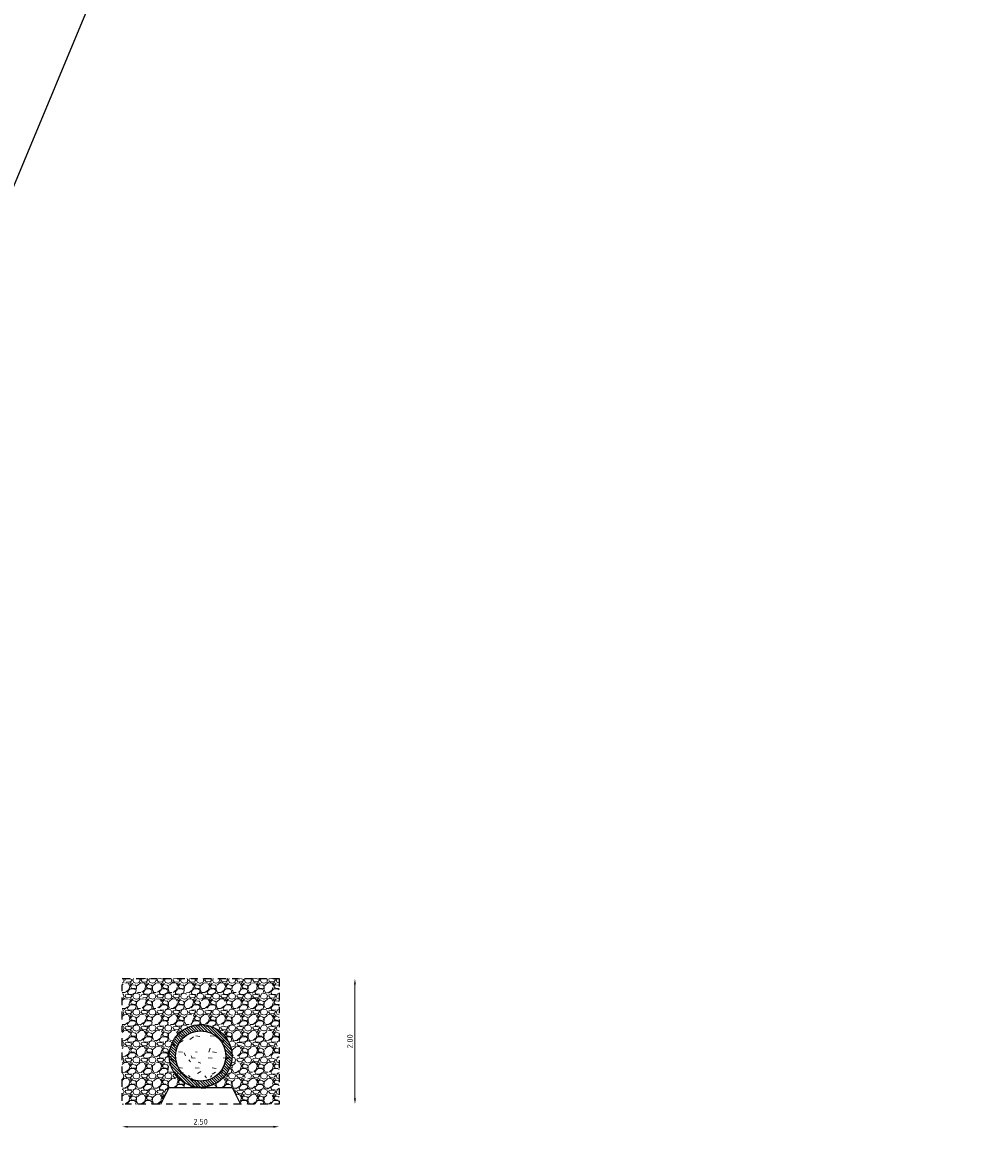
# Model space of a CAD drawing. Header units: metres. Extents: x 0 to 200176, y 0 to 356276.
# Tile 42 of 52: x 199418 to 199433, y 355732 to 355750. Entities that reach past the tile are written whole.
import ezdxf

# ---------------------------------------------------------------- set-up
doc = ezdxf.new("R2010")
doc.units = ezdxf.units.M
doc.linetypes.add('BORDER4', pattern=[0.4375, 0.125, -0.0625, 0.125, -0.0625, 0, -0.0625])
doc.layers.add('DET___HATCH_RIOOLBUIS', color=7, linetype='Continuous')
doc.layers.add('X-XX-NIEUW-DETAIL-S', color=1, linetype='Continuous')
doc.layers.add('X-XX-AL-AANPIJLING-M', color=7, linetype='Continuous', lineweight=18)
doc.layers.add('X-XX-NIEUW-DETAIL-A', color=251, linetype='Continuous', lineweight=0)
doc.layers.add('X-XX-AL-HULPLIJNEN', color=4, linetype='Continuous', lineweight=25, plot=False)
doc.styles.add('NLCS-ISO', font='NLCS-ISO.ttf')
doc.dimstyles.new('Jens 1_50 - standaard', dxfattribs={"dimscale": 0.05, "dimtxt": 1.8, "dimasz": 1.8, "dimexe": 2, "dimexo": 2, "dimgap": 0.7, "dimtad": 1, "dimzin": 0, "dimdsep": 46, "dimtxsty": 'NLCS-ISO', "dimcen": 2.5, "dimdle": 2, "dimse1": 1, "dimse2": 1, "dimclrd": 256, "dimclre": 256, "dimclrt": 256, "dimadec": 1, "dimazin": 0, "dimtfac": 1, "dimtdec": 3, "dimtofl": 0, "dimtmove": 1, "dimatfit": 0, "dimfxl": 2, "dimfxlon": 1, "dimtfillclr": 254, "dimtolj": 1, "dimtzin": 0, "dimlwd": 18, "dimlwe": 18, "dimarcsym": 0})

# ---------------------------------------------------------------- blocks, each defined once
blk = doc.blocks.new('*D645')
at = {"layer": 'Defpoints', "color": 0, "transparency": 16777216}
for p in [(199419.6218026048, 355733.1545680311), (199422.1218026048, 355733.1545680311), (199422.1218026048, 355732.7943532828)]:
    blk.add_point(p, dxfattribs=at)
at = {"layer": 'X-XX-AL-AANPIJLING-M', "linetype": 'Continuous', "lineweight": 18, "transparency": 16777216}
blk.add_line((199419.7118026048, 355732.7943532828), (199422.0318026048, 355732.7943532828), dxfattribs=at)
at = {"layer": 'X-XX-AL-AANPIJLING-M', "transparency": 16777216}
for points in [[(199419.7118026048, 355732.8093532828), (199419.7118026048, 355732.7793532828), (199419.6218026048, 355732.7943532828)], [(199422.0318026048, 355732.8093532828), (199422.0318026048, 355732.7793532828), (199422.1218026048, 355732.7943532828)]]:
    blk.add_solid(points, dxfattribs=at)
at = {"layer": 'X-XX-AL-AANPIJLING-M', "transparency": 16777216, "insert": (199420.8718026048, 355732.8743532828), "char_height": 0.09000000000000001, "attachment_point": 5, "style": 'NLCS-ISO'}
blk.add_mtext('\\A1;2.50', dxfattribs=at)
blk = doc.blocks.new('*D646')
at = {"layer": 'Defpoints', "color": 0, "transparency": 16777216}
for p in [(199419.6218026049, 355735.1545680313), (199423.3297611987, 355735.1545680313), (199419.1718026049, 355733.1545680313)]:
    blk.add_point(p, dxfattribs=at)
at = {"layer": 'X-XX-AL-AANPIJLING-M', "linetype": 'Continuous', "lineweight": 18, "transparency": 16777216}
blk.add_line((199423.3297611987, 355733.2445680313), (199423.3297611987, 355735.0645680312), dxfattribs=at)
at = {"layer": 'X-XX-AL-AANPIJLING-M', "transparency": 16777216}
for points in [[(199423.3147611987, 355735.0645680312), (199423.3447611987, 355735.0645680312), (199423.3297611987, 355735.1545680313)], [(199423.3147611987, 355733.2445680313), (199423.3447611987, 355733.2445680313), (199423.3297611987, 355733.1545680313)]]:
    blk.add_solid(points, dxfattribs=at)
at = {"layer": 'X-XX-AL-AANPIJLING-M', "transparency": 16777216, "insert": (199423.2497611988, 355734.1545680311), "char_height": 0.09000000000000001, "attachment_point": 5, "rotation": 90, "style": 'NLCS-ISO'}
blk.add_mtext('\\A1;2.00', dxfattribs=at)
blk = doc.blocks.new('*U368')
at = {"layer": 'DET___HATCH_RIOOLBUIS'}
h = blk.add_hatch(dxfattribs=at)
h.set_pattern_fill('ANSI31', color=256, scale=0.01, angle=90, style=0)
h.set_pattern_definition([(135, (-0.5, -0.09999999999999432), (-0.02245064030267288, -0.02245064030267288), [])])
edge = h.paths.add_edge_path()
edge.add_arc((0, 0.4000000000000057), 0.5, 0, 360)
edge = h.paths.add_edge_path(flags=16)
edge.add_arc((0, 0.4000000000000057), 0.4, 0, 360)
for radius in [0.5, 0.4]:
    blk.add_circle((0, 0.4000000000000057), radius)

msp = doc.modelspace()

# ---------------------------------------------------------------- hatches: boundary and pattern name
at = {"layer": 'X-XX-NIEUW-DETAIL-A'}
h = msp.add_hatch(dxfattribs=at)
h.set_pattern_fill('GRAVEL', color=256, scale=0.01)
h.set_pattern_definition([(228.0127875, (6.408072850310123, 0.254), (-2.032000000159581, -2.285999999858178), [0.034172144, -3.3830483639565]), (184.969741, (6.385212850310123, 0.2286), (3.04799999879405, 0.2540000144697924), [0.05864047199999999, -5.805404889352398]), (132.5104471, (6.326792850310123, 0.22352), (2.540000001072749, -2.793999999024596), [0.04134815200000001, -4.093472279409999]), (267.273689, (6.227732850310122, 0.16002), (0.2540000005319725, 5.079999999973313), [0.05340045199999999, -5.286643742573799]), (292.83365418, (6.225192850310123, 0.10668), (-1.270000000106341, 3.047999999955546), [0.05236336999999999, -5.183980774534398]), (357.2736889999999, (6.245512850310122, 0.05842000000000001), (-5.079999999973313, 0.2540000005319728), [0.05340045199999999, -5.286643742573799]), (37.69424047, (6.298852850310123, 0.05587999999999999), (-3.30199999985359, -2.540000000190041), [0.07061936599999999, -6.991311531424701]), (72.25532837, (6.354732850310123, 0.09906000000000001), (1.778000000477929, 5.587999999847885), [0.066671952, -6.6005256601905]), (121.42956562, (6.375052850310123, 0.16256), (-2.032000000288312, 3.301999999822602), [0.0535813, -5.304554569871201]), (175.2363583, (6.347112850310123, 0.20828), (2.793999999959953, -0.2540000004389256), [0.06117132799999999, -2.997393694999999]), (222.3974378, (6.286152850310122, 0.21336), (-3.047999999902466, -2.794000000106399), [0.07910779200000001, -7.8316772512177]), (138.81407483, (6.479192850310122, 0.15748), (-1.777999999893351, 1.524000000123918), [0.027000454, -2.6730565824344]), (171.4692344, (6.458872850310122, 0.17526), (3.302000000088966, -0.5079999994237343), [0.051368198, -5.085463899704]), (225, (6.408072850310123, 0.18288), (-3.552713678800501e-17, -0.2540000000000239), [0.035920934, -0.3232893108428]), (203.19859051, (6.390292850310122, 0.21336), (1.270000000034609, 0.5079999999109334), [0.01934413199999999, -1.915062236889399]), (291.80140949, (6.372512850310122, 0.20574), (-0.2540000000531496, 0.7619999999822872), [0.027356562, -1.340475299]), (30.96375653, (6.382672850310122, 0.18034), (0.7620000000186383, 0.5079999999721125), [0.04443196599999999, -1.436629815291]), (161.56505118, (6.420772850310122, 0.2032), (0.5080000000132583, -0.2539999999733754), [0.032128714, -0.7710898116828]), (16.389540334, (6.225192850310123, 0.20574), (2.540000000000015, 0.7620000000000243), [0.04500880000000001, -4.455882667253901]), (70.34617594, (6.268372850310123, 0.21844), (-1.016000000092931, -2.793999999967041), [0.037759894, -3.73822156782]), (293.19859051, (6.420772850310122, 0.254), (-0.5079999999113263, 1.270000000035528), [0.03868800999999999, -1.895718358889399]), (343.6104596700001, (6.436012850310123, 0.21844), (-2.540000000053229, 0.761999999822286), [0.04500879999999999, -4.455882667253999]), (339.44395478, (6.225192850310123, 0.04826), (-1.269999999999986, 0.508000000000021), [0.04340351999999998, -2.1267734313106]), (294.7751406, (6.265832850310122, 0.03302), (-1.270000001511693, 2.793999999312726), [0.036367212, -3.600359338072]), (66.80140949, (6.423312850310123, 0), (0.5079999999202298, 1.27000000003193), [0.03868801, -1.8957183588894]), (17.35402464, (6.438552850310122, 0.03556), (-3.301999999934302, -1.016000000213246), [0.04257827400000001, -4.21523759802]), (69.44395478, (6.298852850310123, 0), (-0.508000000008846, -1.269999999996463), [0.02170176, -2.148475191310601]), (101.309932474, (6.408072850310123, 0), (-0.25400000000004, 1.016000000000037), [0.01295146, -1.2821994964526]), (165.963756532, (6.405532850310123, 0.0127), (0.7619999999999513, -0.2539999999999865), [0.05236337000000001, -0.9949054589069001]), (186.00900596, (6.354732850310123, 0.0254), (2.539999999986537, 0.2540000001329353), [0.04852669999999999, -4.804136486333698]), (303.69006753, (6.382672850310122, 0.15748), (-0.2540000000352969, 0.5079999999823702), [0.036632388, -0.879177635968]), (353.15722659, (6.402992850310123, 0.127), (4.318000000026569, -0.5079999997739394), [0.063955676, -6.331600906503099]), (60.9453959, (6.466492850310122, 0.11938), (-1.016000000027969, -1.777999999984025), [0.026150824, -2.588939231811]), (90, (6.479192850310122, 0.14224), (-0.254, 0.254), [0.01524, -0.23876]), (120.25643716, (6.349652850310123, 0.03302), (1.015999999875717, -1.77800000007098), [0.035286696, -3.49339407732]), (48.01278749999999, (6.331872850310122, 0.0635), (2.032000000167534, 2.285999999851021), [0.068344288, -3.3488762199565]), (0, (6.377592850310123, 0.1143), (0.254, 0.254), [0.06604, -0.18796]), (325.3048465, (6.443632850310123, 0.1143), (2.540000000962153, -1.777999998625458), [0.040160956, -3.975931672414]), (254.0546040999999, (6.476652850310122, 0.09144000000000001), (-0.2539999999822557, -1.016000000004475), [0.03698290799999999, -1.8121650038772]), (207.64597536, (6.466492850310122, 0.05587999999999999), (-4.826000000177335, -2.539999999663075), [0.06021450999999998, -5.961246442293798]), (175.42607874, (6.413152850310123, 0.02794), (-3.301999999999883, 0.2539999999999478), [0.063702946, -6.306584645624])])
edge = h.paths.add_edge_path(flags=16)
edge.add_arc((199420.8718026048, 355733.9212346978), 0.5, 0, 360)
h.paths.add_polyline_path([(199421.3718026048, 355733.4212346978), (199421.5051359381, 355733.1545680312), (199422.1218026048, 355733.1545680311), (199422.1218026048, 355735.1545680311), (199419.6218026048, 355735.1545680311), (199419.6218026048, 355733.1545680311), (199420.2384692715, 355733.1545680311), (199420.3718026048, 355733.4212346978)])

# ---------------------------------------------------------------- linework, layer by layer
at = {"layer": 'X-XX-AL-HULPLIJNEN', "ltscale": 0.2, "flags": 128}
msp.add_lwpolyline([(199400.1793753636, 355756.3758243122), (199433.3730283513, 355694.9353259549), (199394.9694170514, 355692.7038016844), (199424.4419811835, 355763.5164724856)], dxfattribs=at)
at = {"layer": 'X-XX-NIEUW-DETAIL-S', "linetype": 'BORDER4', "flags": 128}
msp.add_lwpolyline([(199422.1218026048, 355735.1545680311), (199422.1218026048, 355733.1545680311), (199419.6218026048, 355733.1545680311), (199419.6218026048, 355735.1545680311)], close=True, dxfattribs=at)
at = {"layer": 'X-XX-NIEUW-DETAIL-S', "flags": 128}
msp.add_lwpolyline([(199420.2384692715, 355733.1545680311), (199420.3718026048, 355733.4212346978), (199421.3718026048, 355733.4212346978), (199421.5051359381, 355733.1545680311)], dxfattribs=at)
at = {"layer": 'X-XX-NIEUW-DETAIL-S'}
msp.add_circle((199420.8718026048, 355733.9212346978), 0.5, dxfattribs=at)

# ---------------------------------------------------------------- block references
msp.add_blockref('*U368', (199420.8718026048, 355733.5212346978), dxfattribs=at)

# ---------------------------------------------------------------- dimensions: what is measured, and where the dimension line sits
at = {"layer": 'X-XX-AL-AANPIJLING-M'}
dim = msp.add_linear_dim(base=(199423.3297611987, 355735.1545680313), p1=(199419.1718026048, 355733.1545680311), p2=(199419.6218026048, 355735.1545680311), angle=90, dimstyle='Jens 1_50 - standaard', dxfattribs=at)
dim.commit()
dim.dimension.update_dxf_attribs({"geometry": '*D646', "text_midpoint": (199423.2497611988, 355734.1545680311)})
dim = msp.add_linear_dim(base=(199422.1218026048, 355732.7943532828), p1=(199419.6218026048, 355733.1545680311), p2=(199422.1218026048, 355733.1545680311), dimstyle='Jens 1_50 - standaard', dxfattribs=at)
dim.commit()
dim.dimension.update_dxf_attribs({"geometry": '*D645', "text_midpoint": (199420.8718026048, 355732.8743532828)})

doc.saveas('drawing.dxf')
